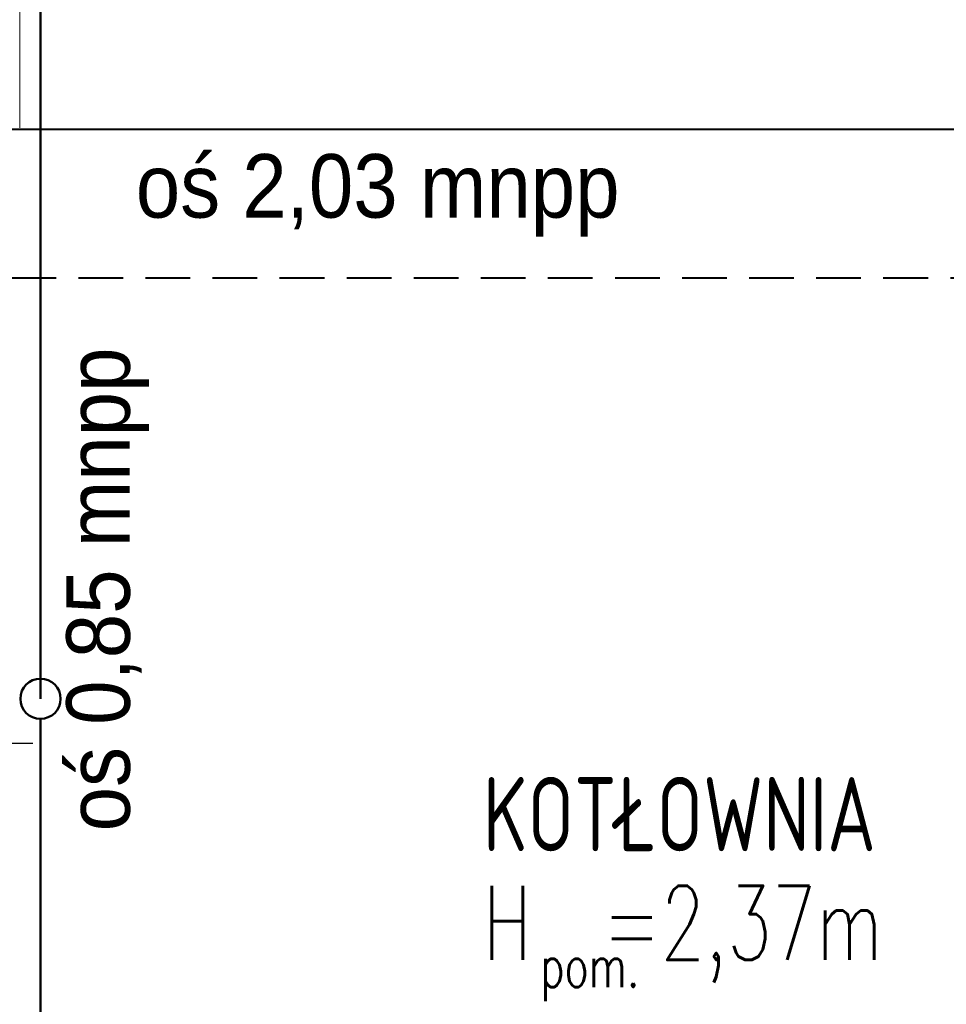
# Model space of a CAD drawing. Header units: millimetres. Extents: x -26820 to -12632, y -5851 to 1958.
# Tile 35 of 95: x -18246 to -18071, y -485 to -299. Entities that reach past the tile are written whole.
import ezdxf
from ezdxf.lldxf.tags import DXFTag

# ---------------------------------------------------------------- set-up
doc = ezdxf.new("R2010")
doc.units = ezdxf.units.MM
doc.linetypes.add('AM_ISO08W050', pattern=[18, 12, -1.5, 3, -1.5])
doc.linetypes.add('DASHED', pattern=[181.05, 120.7, -60.35])
for name, color, linetype, lineweight in [('A-INW-SC', 30, 'Continuous', 13), ('AM_7', 4, 'AM_ISO08W050', 25), ('GAZ', 50, 'GAS_LINE', 50), ('SAN_Przewody powrotne CO na rzucie', 104, 'Continuous', 40), ('ściany', 84, 'Continuous', 35)]:
    doc.layers.add(name, color=color, linetype=linetype, lineweight=lineweight)
doc.layers.add('INST_WEZ_OPIS', color=61, linetype='Continuous')
doc.styles.add('ROMANS', font='romans', dxfattribs={"width": 0.6})
doc.styles.get("Standard").update_dxf_attribs({"font": 'arial.ttf'})
tags = doc.linetypes.add('GAS_LINE', pattern='A,12.7,-5.08,["GAS",Standard,S=2.54,R=0,X=-2.54,Y=-1.27],-6.35', length=24.13).pattern_tags.tags
tags[6] = DXFTag(74, 10)

msp = doc.modelspace()

# ---------------------------------------------------------------- linework, layer by layer
at = {"layer": 'A-INW-SC', "color": 7}
msp.add_line((-18246.13, -58.84), (-18246.13, -319.84), dxfattribs=at)
at = {"layer": 'AM_7', "color": 7, "ltscale": 5}
msp.add_line((-18243.63, -436.16), (-18281.47, -436.16), dxfattribs=at)
at = {"layer": 'GAZ', "color": 7, "ltscale": 3}
for p, q in [((-18242.2, -427.69), (-18242.2, -54.13)), ((-18242.2, -497.39), (-18242.2, -431.49))]:
    msp.add_line(p, q, dxfattribs=at)
at = {"layer": 'GAZ', "color": 7, "linetype": 'Continuous', "ltscale": 0.7}
msp.add_circle((-18242.2, -427.69), 3.8, dxfattribs=at)
at = {"layer": 'SAN_Przewody powrotne CO na rzucie', "color": 7}
msp.add_line((-18056.54, -320.16), (-18425.13, -320.16), dxfattribs=at)
at = {"layer": 'SAN_Przewody powrotne CO na rzucie', "color": 7, "linetype": 'DASHED', "ltscale": 0.07}
msp.add_line((-18425.13, -348.16), (-18020.67, -348.16), dxfattribs=at)

# ---------------------------------------------------------------- texts
at = {"layer": 'INST_WEZ_OPIS', "color": 7, "style": 'ROMANS', "width": 0.7}
for s, height, p in [('KOTŁOWNIA', 14, (-18158.59, -456.48)), ('H  =2,37m', 14, (-18158.62, -477.02)), ('pom.', 8, (-18147.73, -482.16))]:
    msp.add_text(s, height=height, dxfattribs=at).set_placement(p)
at = {"layer": 'ściany', "color": 7, "linetype": 'DASHED', "insert": (-18224.19, -324.8), "char_height": 12, "attachment_point": 1}
msp.add_mtext_dynamic_manual_height_columns('{\\W0.9;oś 2,03 mnpp}', width=126.6943, gutter_width=0.625, heights=[0], dxfattribs=at)
at = {"layer": 'ściany', "color": 7, "linetype": 'DASHED', "insert": (-18237.32, -452.74), "char_height": 12, "attachment_point": 1, "rotation": 90}
msp.add_mtext_dynamic_manual_height_columns('{\\W0.9;oś 0,85 mnpp}', width=126.6943, gutter_width=0.625, heights=[0], dxfattribs=at)

doc.saveas('drawing.dxf')
